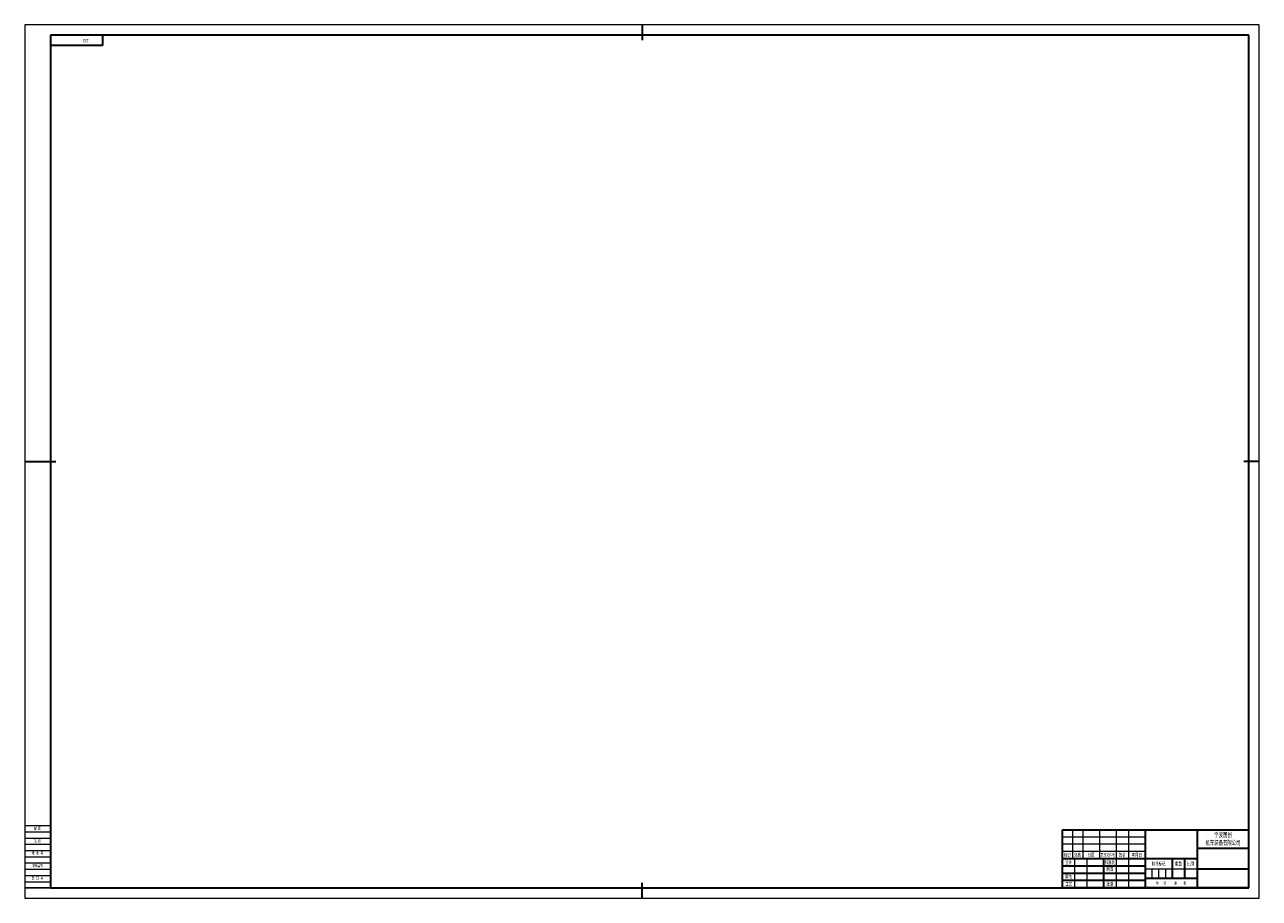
# Model space of a CAD drawing. Extents: x -1179 to 10, y -66 to 775.
import ezdxf
from ezdxf.enums import TextEntityAlignment as Align

# ---------------------------------------------------------------- set-up
doc = ezdxf.new("R2010")
doc.units = 0
doc.header["$MEASUREMENT"] = 0
doc.layers.get('0').update_dxf_attribs({"linetype": 'CONTINUOUS'})
for name, color, linetype, lineweight in [('02标注线', 3, 'CONTINUOUS', 18), ('03细实线', 4, 'CONTINUOUS', 15), ('尺寸线层', 3, 'CONTINUOUS', 18), ('粗实线层', 7, 'CONTINUOUS', 35), ('细实线', 4, 'CONTINUOUS', 13), ('细实线层', 7, 'CONTINUOUS', 18)]:
    doc.layers.add(name, color=color, linetype=linetype, lineweight=lineweight)
doc.layers.add('1', color=7, linetype='CONTINUOUS')
doc.styles.add('仿宋', font='simfang.ttf', dxfattribs={"width": 0.67, "height": 2.8})
doc.styles.add('宋体', font='txt')
doc.styles.add('标准', font='txt.shx', dxfattribs={"bigfont": 'gbcbig.shx'})

# ---------------------------------------------------------------- blocks, each defined once
blk = doc.blocks.new('*X116')
at = {"layer": '粗实线层'}
for p, q in [((50, 0), (50, -10)), ((50, -10), (0, -10))]:
    blk.add_line(p, q, dxfattribs=at)
at = {"layer": '尺寸线层', "style": '标准'}
blk.add_attdef('图纸编号', text='', height=5.19, rotation=180, dxfattribs=at).set_placement((25, -5), align=Align.MIDDLE_CENTER)
blk = doc.blocks.new('$CAXA_FRAME_13B17AC1$_7')
at = {"layer": '粗实线层'}
for p, q in [((0, 420.5), (0, 405.5)), ((584.5, 410.5), (-569.5, 410.5)), ((-569.5, 410.5), (-569.5, -410.5)), ((584.5, -410.5), (584.5, 410.5)), ((-594.5, 0), (-564.5, 0)), ((594.5, 0), (579.5, 0)), ((-569.5, -410.5), (584.5, -410.5)), ((0, -420.5), (0, -405.5))]:
    blk.add_line(p, q, dxfattribs=at)
at = {"layer": '细实线层'}
for p, q in [((594.5, 420.5), (-594.5, 420.5)), ((-594.5, 420.5), (-594.5, -420.5)), ((594.5, -420.5), (594.5, 420.5)), ((-594.5, -420.5), (594.5, -420.5))]:
    blk.add_line(p, q, dxfattribs=at)
blk = doc.blocks.new('SPCADTITLE')
at = {"layer": '粗实线层'}
for p, q in [((-180, 56), (-180, 0)), ((-180, 56), (0, 56)), ((-100, 56), (-100, 0)), ((-50, 56), (-50, 0)), ((0, 0), (0, 56)), ((0, 38), (-50, 38)), ((-50, 28), (-180, 28)), ((-140, 28), (-140, 0)), ((-74, 28), (-74, 9)), ((-62, 28), (-62, 9)), ((-100, 21), (-180, 21)), ((-100, 14), (-180, 14)), ((0, 18), (-50, 18)), ((-100, 7), (-180, 7)), ((0, 0), (-180, 0)), ((-50, 9), (-100, 9))]:
    blk.add_line(p, q, dxfattribs=at)
at = {"layer": '细实线层'}
for p, q in [((-100, 49), (-180, 49)), ((-170, 56), (-170, 28)), ((-160, 56), (-160, 28)), ((-144, 56), (-144, 28)), ((-128, 56), (-128, 0)), ((-116, 56), (-116, 0)), ((-1179, 36), (-1154, 36)), ((-100, 42), (-180, 42)), ((-1179, 30), (-1154, 30)), ((-1179, 24), (-1154, 24)), ((-100, 35), (-180, 35)), ((-168, 28), (-168, 0)), ((-156, 28), (-156, 0)), ((-1179, 18), (-1154, 18)), ((-1179, 12), (-1154, 12)), ((-50, 18), (-100, 18)), ((-93.5, 18), (-93.5, 9)), ((-87, 18), (-87, 9)), ((-80.5, 18), (-80.5, 9))]:
    blk.add_line(p, q, dxfattribs=at)
at = {"layer": '02标注线', "char_height": 3.5, "attachment_point": 5, "line_spacing_factor": 0.963108, "style": '仿宋'}
for s, insert, width in [('阶段标记', (-87, 23), 26), ('重量', (-68, 23.2), 12), ('比例', (-56, 23), 12)]:
    blk.add_mtext(s, dxfattribs=dict(at, insert=insert, width=width))
at = {"layer": '03细实线', "style": '仿宋'}
for tag, height, width, p in [('USR_DJ', 3.5, 0.699444, (-68, 13.5)), ('比例', 3.5, 0.699444, (-56, 13.5)), ('共几张', 2, 0.67, (-84.1, 4.7)), ('第几张', 2, 0.67, (-66.9, 4.7))]:
    blk.add_attdef(tag, text='', height=height, dxfattribs=dict(at, width=width)).set_placement(p, align=Align.MIDDLE_CENTER)
at = {"layer": '1'}
for tag, height, style, width, p, p2 in [('SHEJI', 6.36, '宋体', 0.506972, (-167.7, 21.4), (-156.2, 21.4)), ('RIQI1', 2.8, '仿宋', 0.932592, (-153.1, 22.7), (-143.6, 22.7)), ('BIAOZHUNHUA', 6.36, '宋体', 0.230442, (-127.7, 21.4), (-116.2, 21.4)), ('RIQI4', 2.8, '仿宋', 0.932592, (-113.1, 22.7), (-103.6, 22.7)), ('SHENHE', 6.36, '宋体', 0.422477, (-167.7, 7.4), (-156.2, 7.4)), ('ZHITU', 6.36, '宋体', 0.506972, (-127.7, 14.4), (-116.2, 14.4)), ('RIQI5', 2.8, '仿宋', 0.932592, (-113.1, 15.7), (-103.6, 15.7)), ('GONGYI', 6.36, '宋体', 0.422477, (-167.7, 0.4), (-156.2, 0.4)), ('RIQI2', 2.8, '仿宋', 0.932592, (-153.1, 8.7), (-143.6, 8.7)), ('RIQI3', 2.8, '仿宋', 0.932592, (-153.1, 1.7), (-143.6, 1.7)), ('PIZHUN', 6.36, '宋体', 0.422477, (-127.7, 0.4), (-116.2, 0.4)), ('RIQI6', 2.8, '仿宋', 0.932592, (-113.1, 1.7), (-103.6, 1.7))]:
    blk.add_attdef(tag, text='', height=height, dxfattribs=dict(at, style=style, width=width)).set_placement(p, p2, align=Align.FIT)
at = {"layer": '1', "style": '标准', "width": 0.667, "flags": 1}
blk.add_attdef('ITEMKINDID', text='', height=2.5, dxfattribs=at).set_placement((-108.1, 10.1), align=Align.MIDDLE_CENTER)
at = {"layer": '尺寸线层', "attachment_point": 5, "line_spacing_factor": 0.963108, "style": '仿宋'}
for s, insert, char_height, width in [('版 本 号', (-1166.7, 33.2), 2.8, 39.956), ('标记', (-175, 31.5), 3.5, 16), ('设计', (-173.9, 24.2), 3.5, 16), ('处数', (-165, 31.5), 3.5, 16), ('分区', (-152, 31.5), 3.5, 16), ('更改文件号', (-136, 31.5), 3, 16), ('标准化', (-133.9, 24.3), 3.5, 16), ('签名', (-122, 31.5), 3.5, 16), ('年月日', (-108, 31.5), 3.5, 16), ('物料编号', (-1166.7, 21.2), 2.8, 39.956), ('审核', (-173.7, 10.6), 3.5, 16), ('制图', (-133.9, 17.9), 3.5, 16), ('工艺', (-173.5, 3.6), 3.5, 16), ('批准', (-133.9, 3.6), 3.5, 16), ('共   张     第    张', (-75, 4.4), 2.8, 46.225)]:
    blk.add_mtext(s, dxfattribs=dict(at, insert=insert, char_height=char_height, width=width))
at = {"layer": '细实线', "insert": (-25, 47), "char_height": 4.5, "width": 50, "attachment_point": 5, "style": '仿宋'}
blk.add_mtext('{\\C3;宁波国创\\P机车装备有限公司}', dxfattribs=at)
at = {"layer": '细实线', "style": '仿宋', "width": 0.67}
for tag, p in [('MATERIAL', (-75, 42)), ('ITEMNAME', (-25, 28)), ('DRAWID', (-25, 9))]:
    blk.add_attdef(tag, text='', height=4.2, dxfattribs=at).set_placement(p, align=Align.MIDDLE_CENTER)
at = {"layer": '细实线', "ltscale": 0.5, "style": '宋体', "width": 0.455714}
blk.add_attdef('REVLABEL', text='', height=2.5, dxfattribs=at).set_placement((-1169.6, 25.8), (-1163.1, 25.8), align=Align.FIT)
at = {"layer": '细实线', "ltscale": 0.5, "style": '仿宋', "width": 0.67}
blk.add_attdef('ITEMCODE', text='', height=2.8, dxfattribs=at).set_placement((-1166.7, 15), align=Align.MIDDLE_CENTER)

msp = doc.modelspace()

# ---------------------------------------------------------------- linework, layer by layer
msp.add_line((-1154, -56), (-1179, -56))
at = {"layer": '细实线层'}
for p, q in [((-1179, 4), (-1154, 4)), ((-1179, -2), (-1154, -2)), ((-1179, -8), (-1154, -8)), ((-1179, -14), (-1154, -14)), ((-1179, -50), (-1154, -50))]:
    msp.add_line(p, q, dxfattribs=at)

# ---------------------------------------------------------------- block references
msp.add_blockref('SPCADTITLE', (0, -56))
at = {"layer": '粗实线层'}
for name, p in [('$CAXA_FRAME_13B17AC1$_7', (-584.5, 354.5)), ('*X116', (-1154, 765))]:
    msp.add_blockref(name, p, dxfattribs=at)

# ---------------------------------------------------------------- texts
at = {"insert": (-1117.2, 757.8), "char_height": 3.5, "attachment_point": 1, "rotation": 180, "style": '仿宋'}
msp.add_mtext_dynamic_manual_height_columns('123', width=34.371, gutter_width=14, heights=[0], dxfattribs=at)
at = {"layer": '尺寸线层', "style": '仿宋', "width": 0.67}
for s, p in [('描 图', (-1170.1, -0.2)), ('描 校', (-1170.2, -12.2)), ('装 订 号', (-1172.2, -48.2))]:
    msp.add_text(s, height=2.8, dxfattribs=at).set_placement(p)

doc.saveas('drawing.dxf')
